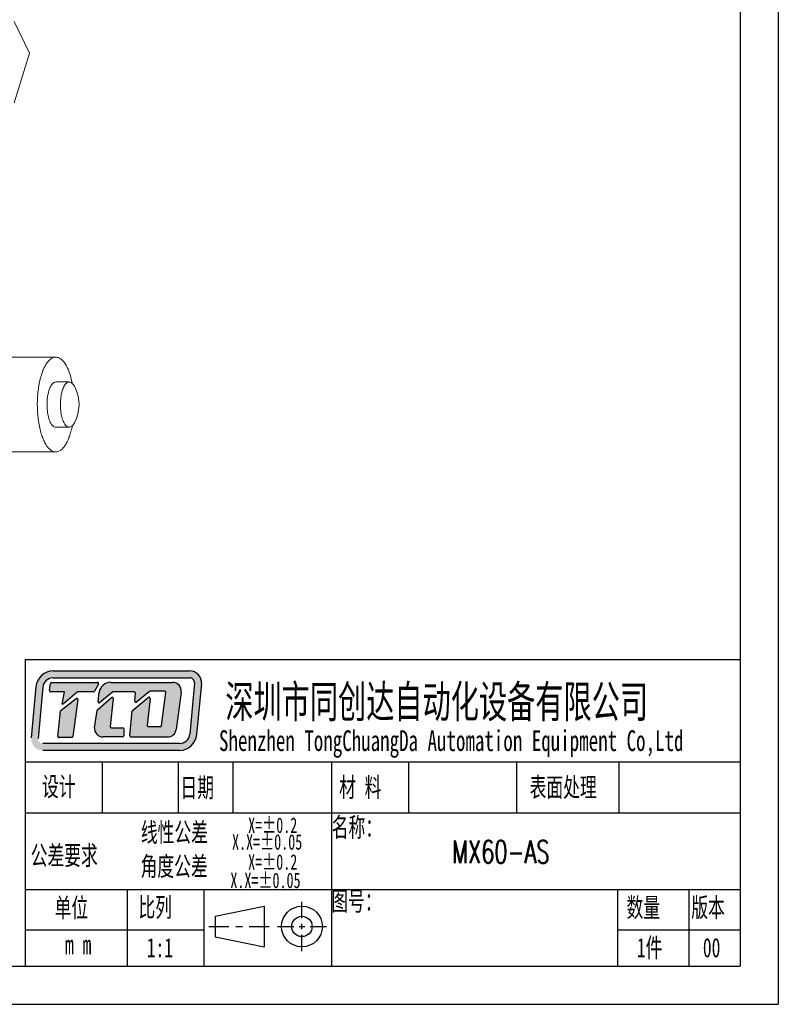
# Model space of a CAD drawing. Header units: millimetres. Extents: x 14195 to 14489, y 235 to 651.
# Tile 2 of 4: x 14385 to 14489, y 235 to 370. Entities that reach past the tile are written whole.
import ezdxf

# ---------------------------------------------------------------- set-up
doc = ezdxf.new("R2010")
doc.units = ezdxf.units.MM
doc.header["$LTSCALE"] = 0.3
for name, color, linetype, lineweight in [('外框', 7, 'Continuous', 30), ('文字', 3, 'Continuous', 13), ('轮廓线', 7, 'Continuous', 20)]:
    doc.layers.add(name, color=color, linetype=linetype, lineweight=lineweight)
doc.styles.add('SLDTEXTSTYLE2', font='txt')
doc.styles.get("Standard").update_dxf_attribs({"font": 'txt.shx', "width": 0.67, "oblique": 5, "bigfont": 'gbcbig.shx'})

# ---------------------------------------------------------------- blocks, each defined once
blk = doc.blocks.new('Y')
at = {"lineweight": 30}
for p, q in [((-4136.76, 2009.27), (-3862.74, 2009.27)), ((-4154.44, 2003.97), (-3857.44, 2003.97)), ((-4154.44, 2003.97), (-3857.44, 2003.97))]:
    blk.add_line(p, q, dxfattribs=at)
blk = doc.blocks.new('W')
at = {"lineweight": 30}
for p, q in [((-3857.44, 2213.99), (-3857.44, 2003.97)), ((-3857.44, 2213.99), (-3857.44, 2003.97)), ((-3862.74, 2208.69), (-3862.74, 2009.27))]:
    blk.add_line(p, q, dxfattribs=at)
blk.add_blockref('Y', (0, 0))

msp = doc.modelspace()

# ---------------------------------------------------------------- hatches: boundary and pattern name
at = {"layer": '外框'}
h = msp.add_hatch(color=256, dxfattribs=at)
h.dxf.hatch_style = 1
h.paths.add_polyline_path([(14408.54, 280.27), (14389.78, 280.27, 0.38719), (14387.41, 278.12), (14386.76, 271.1, 0.441763), (14388.34, 269.37), (14407.11, 269.37, 0.387627), (14409.47, 271.53), (14410.12, 278.54, 0.441309)])
h.paths.add_polyline_path([(14408.54, 279.32, -0.441309), (14409.17, 278.63), (14408.53, 271.62, -0.387627), (14407.11, 270.32), (14388.34, 270.32, -0.441763), (14387.71, 271.01), (14388.36, 278.03, -0.38719), (14389.78, 279.32)], flags=16)
h.paths.add_polyline_path([(14395.85, 278.71, -0.569256), (14395.99, 278.48), (14395.46, 277.5, -0.275159), (14395.32, 277.41), (14393.18, 277.41, 0.178549), (14393.07, 277.38), (14391.13, 275.72), (14391, 275.72), (14391.31, 277.42), (14389.42, 277.42, -0.45517), (14389.27, 277.6), (14389.4, 278.56, -0.3737), (14389.56, 278.7)], flags=0)
h.paths.add_polyline_path([(14392.91, 276.5, -0.672884), (14393.17, 276.35), (14392.48, 271.26, -0.375428), (14392.32, 271.13), (14390.59, 271.13, -0.44516), (14390.43, 271.3), (14390.79, 274.78, -0.203266), (14390.85, 274.89)], flags=0)
h.paths.add_polyline_path([(14397.67, 278.71), (14406.16, 278.71, -0.453547), (14407.34, 277.37), (14406.66, 272.25, -0.375944), (14405.48, 271.22), (14400.45, 271.22, -0.443757), (14400.29, 271.4), (14400.63, 274.79), (14402.81, 276.64, -0.678155), (14403.07, 276.5), (14402.66, 272.81, 0.446434), (14402.82, 272.63), (14404.51, 272.63, 0.378328), (14404.66, 272.77), (14405.23, 277.31, 0.451033), (14405.07, 277.48), (14403.09, 277.48, 0.173657), (14402.99, 277.45), (14401.23, 276, -0.663), (14400.97, 276.14), (14401.06, 277.23, 0.43882), (14400.9, 277.4), (14398.02, 277.4, 0.175395), (14397.92, 277.36), (14396.2, 275.93, -0.680756), (14395.94, 276.07), (14396.1, 277.32, -0.377926)], flags=0)
h.paths.add_polyline_path([(14395.85, 274.94), (14397.77, 276.63, -0.684184), (14398.03, 276.49), (14397.61, 272.66, 0.446288), (14397.77, 272.48), (14399.31, 272.48, -0.414214), (14399.47, 272.32), (14399.47, 271.38, -0.414214), (14399.31, 271.22), (14396.62, 271.22, -0.429482), (14395.43, 272.47), (14395.8, 274.85, -0.175829)], flags=0)
h.paths.add_polyline_path([(14395.99, 278.48, 0.569256), (14395.85, 278.71), (14389.56, 278.7, 0.3737), (14389.4, 278.56), (14389.27, 277.6, 0.45517), (14389.42, 277.42), (14391.31, 277.42), (14391, 275.72), (14391.13, 275.72), (14393.07, 277.38, -0.178549), (14393.18, 277.41), (14395.32, 277.41, 0.275159), (14395.46, 277.5)], flags=0)
h.paths.add_polyline_path([(14393.17, 276.35, 0.672884), (14392.91, 276.5), (14390.85, 274.89, 0.203266), (14390.79, 274.78), (14390.43, 271.3, 0.44516), (14390.59, 271.13), (14392.32, 271.13, 0.375428), (14392.48, 271.26)], flags=0)
h.paths.add_polyline_path([(14398.03, 276.49, 0.684184), (14397.77, 276.63), (14395.85, 274.94, 0.175829), (14395.8, 274.85), (14395.43, 272.47, 0.429482), (14396.62, 271.22), (14399.31, 271.22, 0.414214), (14399.47, 271.38), (14399.47, 272.32, 0.414214), (14399.31, 272.48), (14397.77, 272.48, -0.446288), (14397.61, 272.66)], flags=0)
h.paths.add_polyline_path([(14406.16, 278.71), (14397.67, 278.71, 0.377926), (14396.1, 277.32), (14395.94, 276.07, 0.680756), (14396.2, 275.93), (14397.92, 277.36, -0.175395), (14398.02, 277.4), (14400.9, 277.4, -0.43882), (14401.06, 277.23), (14400.97, 276.14, 0.663), (14401.23, 276), (14402.99, 277.45, -0.173657), (14403.09, 277.48), (14405.07, 277.48, -0.451033), (14405.23, 277.31), (14404.66, 272.77, -0.378328), (14404.51, 272.63), (14402.82, 272.63, -0.446434), (14402.66, 272.81), (14403.07, 276.5, 0.678155), (14402.81, 276.64), (14400.63, 274.79), (14400.29, 271.4, 0.443757), (14400.45, 271.22), (14405.48, 271.22, 0.375944), (14406.66, 272.25), (14407.34, 277.37, 0.453547)], flags=0)
h = msp.add_hatch(color=256, dxfattribs=at)
h.dxf.hatch_style = 1
h.paths.add_polyline_path([(14395.99, 278.48, 0.569256), (14395.85, 278.71), (14389.56, 278.7, 0.3737), (14389.4, 278.56), (14389.27, 277.6, 0.45517), (14389.42, 277.42), (14391.31, 277.42), (14391, 275.72), (14391.13, 275.72), (14393.07, 277.38, -0.178549), (14393.18, 277.41), (14395.32, 277.41, 0.275159), (14395.46, 277.5)])
h.paths.add_polyline_path([(14393.17, 276.35, 0.672884), (14392.91, 276.5), (14390.85, 274.89, 0.203266), (14390.79, 274.78), (14390.43, 271.3, 0.44516), (14390.59, 271.13), (14392.32, 271.13, 0.375428), (14392.48, 271.26)])
h.paths.add_polyline_path([(14398.03, 276.49, 0.684184), (14397.77, 276.63), (14395.85, 274.94, 0.175829), (14395.8, 274.85), (14395.43, 272.47, 0.429482), (14396.62, 271.22), (14399.31, 271.22, 0.414214), (14399.47, 271.38), (14399.47, 272.32, 0.414214), (14399.31, 272.48), (14397.77, 272.48, -0.446288), (14397.61, 272.66)])
h.paths.add_polyline_path([(14406.16, 278.71), (14397.67, 278.71, 0.377926), (14396.1, 277.32), (14395.94, 276.07, 0.680756), (14396.2, 275.93), (14397.92, 277.36, -0.175395), (14398.02, 277.4), (14400.9, 277.4, -0.43882), (14401.06, 277.23), (14400.97, 276.14, 0.663), (14401.23, 276), (14402.99, 277.45, -0.173657), (14403.09, 277.48), (14405.07, 277.48, -0.451033), (14405.23, 277.31), (14404.66, 272.77, -0.378328), (14404.51, 272.63), (14402.82, 272.63, -0.446434), (14402.66, 272.81), (14403.07, 276.5, 0.678155), (14402.81, 276.64), (14400.63, 274.79), (14400.29, 271.4, 0.443757), (14400.45, 271.22), (14405.48, 271.22, 0.375944), (14406.66, 272.25), (14407.34, 277.37, 0.453547)])

# ---------------------------------------------------------------- linework, layer by layer
at = {"layer": '外框', "lineweight": 30}
for p, q in [((14385.92, 281.84), (14484.07, 281.84)), ((14385.92, 281.84), (14385.92, 239.77)), ((14389.27, 277.6), (14389.4, 278.56)), ((14387.41, 278.12), (14386.76, 271.1)), ((14388.36, 278.03), (14387.71, 271.01)), ((14396.49, 267.82), (14396.49, 260.8)), ((14406.95, 267.82), (14406.95, 260.8)), ((14414.43, 267.82), (14414.43, 260.8)), ((14427.98, 267.82), (14427.98, 239.77)), ((14438.58, 267.82), (14438.58, 260.8)), ((14453.37, 267.82), (14453.37, 260.8)), ((14467.42, 267.82), (14467.42, 260.8)), ((14385.92, 260.8), (14484.07, 260.8)), ((14385.92, 250.29), (14484.07, 250.29)), ((14399.94, 250.29), (14399.94, 239.77)), ((14410.46, 250.29), (14410.46, 239.77)), ((14467.25, 250.29), (14467.25, 239.77)), ((14477.06, 250.29), (14477.06, 239.77)), ((14412.01, 246.6), (14418.73, 248)), ((14418.73, 248), (14418.73, 242.39)), ((14423.93, 246.32), (14423.93, 248.58)), ((14412.01, 246.6), (14412.01, 243.79)), ((14385.92, 244.73), (14410.46, 244.73)), ((14411.14, 245.2), (14413.9, 245.2)), ((14414.83, 245.2), (14415.75, 245.2)), ((14416.67, 245.2), (14419.43, 245.2)), ((14420.55, 245.2), (14422.8, 245.2)), ((14423.55, 245.2), (14424.31, 245.2)), ((14423.93, 244.82), (14423.93, 245.57)), ((14425.06, 245.2), (14427.32, 245.2)), ((14467.25, 244.73), (14484.07, 244.73)), ((14412.01, 243.79), (14418.73, 242.39)), ((14423.93, 241.81), (14423.93, 244.07))]:
    msp.add_line(p, q, dxfattribs=at)
at = {"layer": '外框'}
for p, q in [((14389.78, 280.27), (14408.54, 280.27)), ((14389.56, 278.7), (14395.85, 278.71)), ((14389.78, 279.32), (14408.54, 279.32)), ((14395.99, 278.48), (14395.46, 277.5)), ((14397.67, 278.71), (14406.16, 278.71)), ((14409.17, 278.63), (14408.53, 271.62)), ((14410.12, 278.54), (14409.47, 271.53)), ((14391.31, 277.42), (14389.42, 277.42)), ((14391, 275.72), (14391.31, 277.42)), ((14393.07, 277.38), (14391.13, 275.72)), ((14395.32, 277.41), (14393.18, 277.41)), ((14395.94, 276.07), (14396.1, 277.32)), ((14397.92, 277.36), (14396.2, 275.93)), ((14400.9, 277.4), (14398.02, 277.4)), ((14400.97, 276.14), (14401.06, 277.23)), ((14402.99, 277.45), (14401.23, 276)), ((14405.07, 277.48), (14403.09, 277.48)), ((14404.66, 272.77), (14405.23, 277.31)), ((14407.34, 277.37), (14406.66, 272.25)), ((14390.85, 274.89), (14392.91, 276.5)), ((14393.17, 276.35), (14392.48, 271.26)), ((14395.85, 274.94), (14397.77, 276.63)), ((14398.03, 276.49), (14397.61, 272.66)), ((14400.63, 274.79), (14402.81, 276.64)), ((14403.07, 276.5), (14402.66, 272.81)), ((14390.43, 271.3), (14390.79, 274.78)), ((14391.13, 275.72), (14391, 275.72)), ((14395.43, 272.47), (14395.8, 274.85)), ((14400.29, 271.4), (14400.63, 274.79)), ((14397.77, 272.48), (14399.31, 272.48)), ((14399.47, 272.32), (14399.47, 271.38)), ((14402.82, 272.63), (14404.51, 272.63)), ((14392.32, 271.13), (14390.59, 271.13)), ((14399.31, 271.22), (14396.62, 271.22)), ((14400.45, 271.22), (14405.48, 271.22)), ((14407.11, 270.32), (14388.34, 270.32)), ((14407.11, 269.37), (14388.34, 269.37)), ((14385.92, 267.82), (14484.07, 267.82))]:
    msp.add_line(p, q, dxfattribs=at)
at = {"layer": '外框', "lineweight": 30}
for radius in [2.8, 1.4]:
    msp.add_circle((14423.93, 245.2), radius, dxfattribs=at)
at = {"layer": '外框'}
for centre, radius, start, end in [((14389.78, 277.89), 2.38, 90, 174.6637), ((14408.54, 278.69), 1.59, 354.7507, 90), ((14389.78, 277.89), 1.43, 90, 174.6637), ((14395.85, 278.55), 0.159, 331.5389, 90.1428), ((14397.67, 277.13), 1.59, 90, 172.8115), ((14406.16, 277.52), 1.19, 352.4138, 90), ((14408.54, 278.69), 0.635, 354.7507, 90), ((14393.18, 277.25), 0.159, 90, 130.4936), ((14395.32, 277.57), 0.159, 270, 331.5389), ((14398.02, 277.24), 0.159, 90, 129.7928), ((14400.9, 277.24), 0.159, 355.2286, 90), ((14403.09, 277.33), 0.159, 90, 129.4062), ((14405.07, 277.33), 0.159, 352.8922, 90), ((14393.01, 276.37), 0.159, 352.3102, 128.0541), ((14396.1, 276.05), 0.159, 172.8115, 309.7928), ((14397.87, 276.51), 0.159, 353.7974, 131.3146), ((14401.13, 276.12), 0.159, 175.2286, 309.4062), ((14402.91, 276.52), 0.159, 353.7695, 130.3428), ((14390.95, 274.76), 0.159, 128.0541, 174.0132), ((14395.95, 274.82), 0.159, 131.3146, 171.2038), ((14396.62, 272.41), 1.19, 177.0294, 270), ((14397.77, 272.64), 0.159, 173.7974, 270), ((14399.31, 272.32), 0.159, 0, 90), ((14402.82, 272.79), 0.159, 173.7695, 270), ((14404.51, 272.79), 0.159, 270, 352.8922), ((14405.48, 272.41), 1.19, 270, 352.4138), ((14390.59, 271.29), 0.159, 174.0132, 270), ((14392.32, 271.29), 0.159, 270, 352.3102), ((14399.31, 271.38), 0.159, 270, 0), ((14400.45, 271.38), 0.159, 174.2816, 270), ((14407.11, 271.75), 1.43, 270, 354.7507), ((14407.11, 271.75), 2.38, 270, 354.7507)]:
    msp.add_arc(centre, radius, start, end, dxfattribs=at)
at = {"layer": '外框', "lineweight": 30}
for centre, start, end in [((14389.56, 278.54), 90.1428, 172.1056), ((14389.42, 277.57), 172.1056, 270)]:
    msp.add_arc(centre, 0.159, start, end, dxfattribs=at)
at = {"layer": '轮廓线'}
for p, q in [((14384.4, 369.42), (14386.54, 365.07)), ((14384.43, 358.25), (14386.54, 365.07)), ((14380.92, 323.35), (14390.13, 323.35)), ((14390.13, 319.95), (14391.97, 319.95)), ((14390.13, 313.75), (14391.97, 313.75)), ((14380.92, 310.35), (14390.13, 310.35))]:
    msp.add_line(p, q, dxfattribs=at)
for start, end in [(26.1386, 28.2309), (331.769, 26.1385)]:
    msp.add_arc((14388.01, 316.85), 5.31, start, end, dxfattribs=at)
for points, knots in [([(14388.56, 311.76), (14388.45, 311.98), (14388.25, 312.46), (14388.01, 313.24), (14387.82, 314.11), (14387.64, 315.38), (14387.56, 317.02), (14387.67, 318.65), (14387.88, 319.89), (14388.09, 320.73), (14388.34, 321.48), (14388.64, 322.13), (14388.97, 322.65), (14389.33, 323.04), (14389.72, 323.29), (14390, 323.35), (14390.13, 323.35)], [0, 0, 0, 0, 0.058466, 0.123559, 0.19423, 0.269219, 0.426184, 0.582058, 0.655719, 0.724605, 0.787518, 0.843539, 0.892162, 0.933497, 0.968623, 1, 1, 1, 1]), ([(14390.13, 323.35), (14390.2, 323.35), (14390.35, 323.33), (14390.64, 323.23), (14391.01, 322.98), (14391.39, 322.52), (14391.6, 322.15), (14391.7, 321.94)], [0, 0, 0, 0, 0.09631, 0.196285, 0.418511, 0.684393, 1, 1, 1, 1]), ([(14391.7, 321.94), (14391.86, 321.62), (14392.14, 320.9), (14392.32, 320.15), (14392.4, 319.75)], [0, 0, 0, 0, 0.46585, 1, 1, 1, 1]), ([(14390.13, 319.95), (14390.07, 319.95), (14389.93, 319.92), (14389.75, 319.8), (14389.58, 319.61), (14389.42, 319.36), (14389.28, 319.06), (14389.16, 318.7), (14389.06, 318.3), (14388.96, 317.71), (14388.91, 316.93), (14388.95, 316.01), (14389.08, 315.27), (14389.23, 314.76), (14389.33, 314.52), (14389.38, 314.42)], [0, 0, 0, 0, 0.03138, 0.066508, 0.107846, 0.156474, 0.2125, 0.275416, 0.344308, 0.417976, 0.573862, 0.73084, 0.876421, 0.941539, 1, 1, 1, 1]), ([(14391.97, 319.95), (14391.91, 319.95), (14391.78, 319.92), (14391.59, 319.8), (14391.42, 319.61), (14391.26, 319.36), (14391.12, 319.06), (14391, 318.7), (14390.9, 318.3), (14390.8, 317.71), (14390.75, 316.93), (14390.79, 316.01), (14390.92, 315.27), (14391.08, 314.76), (14391.17, 314.52), (14391.22, 314.42)], [0, 0, 0, 0, 0.031381, 0.066509, 0.107846, 0.156474, 0.2125, 0.275416, 0.344309, 0.417978, 0.573865, 0.730846, 0.876423, 0.941539, 1, 1, 1, 1]), ([(14392.68, 319.36), (14392.63, 319.45), (14392.54, 319.6), (14392.36, 319.8), (14392.17, 319.92), (14392.04, 319.95), (14391.97, 319.95)], [0, 0, 0, 0, 0.31182, 0.57639, 0.800425, 1, 1, 1, 1]), ([(14389.38, 314.42), (14389.43, 314.32), (14389.53, 314.14), (14389.71, 313.92), (14389.91, 313.78), (14390.06, 313.75), (14390.13, 313.75)], [0, 0, 0, 0, 0.315866, 0.582116, 0.804549, 1, 1, 1, 1]), ([(14392.4, 313.94), (14392.35, 313.68), (14392.23, 313.19), (14392.02, 312.48), (14391.77, 311.86), (14391.49, 311.33), (14391.18, 310.91), (14390.85, 310.59), (14390.5, 310.39), (14390.25, 310.35), (14390.13, 310.35)], [0, 0, 0, 0, 0.17611, 0.339445, 0.487936, 0.620162, 0.735603, 0.835076, 0.92139, 1, 1, 1, 1]), ([(14391.97, 313.75), (14391.9, 313.75), (14391.76, 313.78), (14391.56, 313.92), (14391.37, 314.14), (14391.27, 314.32), (14391.22, 314.42)], [0, 0, 0, 0, 0.195453, 0.417887, 0.684137, 1, 1, 1, 1]), ([(14392.68, 314.34), (14392.63, 314.25), (14392.54, 314.09), (14392.36, 313.9), (14392.17, 313.78), (14392.04, 313.75), (14391.97, 313.75)], [0, 0, 0, 0, 0.311766, 0.576305, 0.800411, 1, 1, 1, 1]), ([(14390.13, 310.35), (14390.06, 310.35), (14389.91, 310.36), (14389.62, 310.46), (14389.26, 310.71), (14388.87, 311.17), (14388.66, 311.55), (14388.56, 311.76)], [0, 0, 0, 0, 0.09631, 0.196285, 0.418511, 0.684393, 1, 1, 1, 1])]:
    msp.add_open_spline(points, degree=3, knots=knots, dxfattribs=at)

# ---------------------------------------------------------------- block references
at = {"layer": '外框', "lineweight": 25, "xscale": 0.991439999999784, "yscale": 0.9914400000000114, "zscale": 0.9914399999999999}
msp.add_blockref('W', (18313.75, -1752.3), dxfattribs=at)

# ---------------------------------------------------------------- texts
at = {"layer": '外框', "style": 'SLDTEXTSTYLE2', "width": 0.67}
for s, height, p in [('深圳市同创达自动化设备有限公司', 4.4417, (14413.41, 273.85)), ('Shenzhen TongChuangDa Automation Equipment Co,Ltd', 2.8553, (14412.54, 269.28)), ('设计', 2.644, (14388.24, 263.08)), ('日期', 2.644, (14407.25, 262.94)), ('材 料', 2.644, (14429.03, 262.99)), ('表面处理', 2.644, (14455.19, 262.99)), ('线性公差', 2.644, (14401.81, 256.8)), ('X=±0.2', 2.115, (14416.54, 258.04)), ('名称：', 2.644, (14428.02, 257.5)), ('X.X=±0.05', 2.115, (14414.33, 255.74)), ('公差要求', 2.644, (14386.69, 253.63)), ('角度公差', 2.644, (14401.77, 252.14)), ('X=±0.2', 2.115, (14416.54, 252.99)), ('X.X=±0.05', 2.115, (14414.1, 250.47)), ('图号：', 2.644, (14427.95, 247.36)), ('单位', 2.644, (14389.98, 246.45)), ('比列', 2.644, (14401.48, 246.53)), ('数量', 2.644, (14468.5, 246.49)), ('版本', 2.644, (14477.38, 246.49)), (' m m', 2.644, (14390.19, 241.39)), ('1:1', 2.644, (14402.62, 240.97)), ('1件', 2.644, (14469.91, 240.97)), ('00', 2.644, (14478.97, 240.97))]:
    msp.add_text(s, height=height, dxfattribs=at).set_placement(p)
at = {"layer": '文字', "ltscale": 0.3, "width": 0.67}
msp.add_text('   MX60-AS', height=3.143, dxfattribs=at).set_placement((14438.45, 253.88))

doc.saveas('drawing.dxf')
